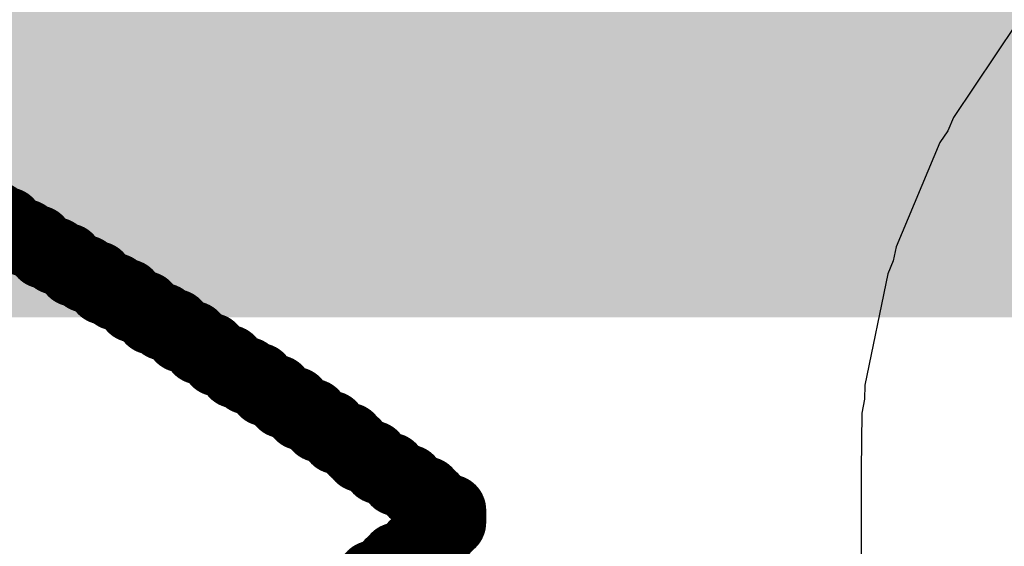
# Model space of a CAD drawing. Header units: inches. Extents: x -0.03 to 9.71, y 0 to 4.44.
# Tile 39 of 118: x 0.3294 to 0.3982, y 0.754 to 0.7908. Entities that reach past the tile are written whole.
import ezdxf

# ---------------------------------------------------------------- set-up
doc = ezdxf.new("R2010")
doc.units = ezdxf.units.IN
doc.header["$MEASUREMENT"] = 0
for name, color, linetype in [('Bottom Solder', 6, 'Continuous'), ('Top Layer', 1, 'Continuous'), ('Top Overlay', 2, 'Continuous')]:
    doc.layers.add(name, color=color, linetype=linetype)

msp = doc.modelspace()

# ---------------------------------------------------------------- hatches: boundary and pattern name
at = {"layer": 'Bottom Solder'}
msp.add_hatch(color=6, dxfattribs=at).paths.add_polyline_path([(0.025136, 0.77), (4.305573, 0.77), (4.305573, 0.976379), (0.025136, 0.976379)])

# ---------------------------------------------------------------- linework, layer by layer
at = {"layer": 'Top Layer'}
for p, q in [((0.399091, 0.790539), (0.394673, 0.783963)), ((0.394673, 0.783963), (0.394291, 0.783047)), ((0.394291, 0.783047), (0.393736, 0.782226)), ((0.393736, 0.782226), (0.390668, 0.774921)), ((0.390668, 0.774921), (0.390469, 0.773949)), ((0.390469, 0.773949), (0.390083, 0.773036)), ((0.390083, 0.773036), (0.388479, 0.765277)), ((0.388479, 0.765277), (0.388472, 0.764285)), ((0.388472, 0.764285), (0.388269, 0.763314)), ((0.388269, 0.763314), (0.38823, 0.759353)), ((0.388239, 0.759302), (0.388229, 0.759252)), ((0.388229, 0.759252), (0.388229, 0.727626)), ((0.38823, 0.759353), (0.388239, 0.759302))]:
    msp.add_line(p, q, dxfattribs=at)
at = {"layer": 'Top Overlay'}
for p, q in [((0.329004, 0.775756), (0.329839, 0.775756)), ((0.329839, 0.775756), (0.329839, 0.775335)), ((0.329839, 0.775335), (0.330678, 0.775335)), ((0.330678, 0.775335), (0.330678, 0.774917)), ((0.330678, 0.774917), (0.331095, 0.774917)), ((0.331095, 0.774917), (0.331095, 0.7745)), ((0.331095, 0.7745), (0.331929, 0.7745)), ((0.331929, 0.7745), (0.331929, 0.774083)), ((0.331929, 0.774083), (0.332768, 0.774083)), ((0.332768, 0.774083), (0.332768, 0.773665)), ((0.332768, 0.773665), (0.333185, 0.773665)), ((0.333185, 0.773665), (0.333185, 0.773244)), ((0.333185, 0.773244), (0.33402, 0.773244)), ((0.33402, 0.773244), (0.33402, 0.772827)), ((0.33402, 0.772827), (0.334859, 0.772827)), ((0.334859, 0.772827), (0.334859, 0.772409)), ((0.334859, 0.772409), (0.335276, 0.772409)), ((0.335276, 0.772409), (0.335276, 0.771992)), ((0.335276, 0.771992), (0.336111, 0.771992)), ((0.336111, 0.771992), (0.336111, 0.771575)), ((0.336111, 0.771575), (0.336949, 0.771575)), ((0.336949, 0.771575), (0.336949, 0.771154)), ((0.336949, 0.771154), (0.337367, 0.771154)), ((0.337367, 0.771154), (0.337367, 0.770736)), ((0.337367, 0.770736), (0.338201, 0.770736)), ((0.338201, 0.770736), (0.338201, 0.770319)), ((0.338201, 0.770319), (0.338622, 0.770319)), ((0.338622, 0.770319), (0.338622, 0.769902)), ((0.338622, 0.769902), (0.339457, 0.769902)), ((0.339457, 0.769902), (0.339457, 0.76948)), ((0.339457, 0.76948), (0.340292, 0.76948)), ((0.340292, 0.76948), (0.340292, 0.769063)), ((0.340292, 0.769063), (0.340713, 0.769063)), ((0.340713, 0.769063), (0.340713, 0.768646)), ((0.340713, 0.768646), (0.341548, 0.768646)), ((0.341548, 0.768646), (0.341548, 0.768228)), ((0.341548, 0.768228), (0.341965, 0.768228)), ((0.341965, 0.768228), (0.341965, 0.767811)), ((0.341965, 0.767811), (0.342803, 0.767811)), ((0.342803, 0.767811), (0.342803, 0.76739)), ((0.342803, 0.76739), (0.343221, 0.76739)), ((0.343221, 0.76739), (0.343221, 0.766972)), ((0.343221, 0.766972), (0.344056, 0.766972)), ((0.344056, 0.766972), (0.344056, 0.766555)), ((0.344056, 0.766555), (0.344477, 0.766555)), ((0.344477, 0.766555), (0.344477, 0.766138)), ((0.344477, 0.766138), (0.345311, 0.766138)), ((0.345311, 0.766138), (0.345311, 0.765717)), ((0.345311, 0.765717), (0.346146, 0.765717)), ((0.346146, 0.765717), (0.346146, 0.765299)), ((0.346146, 0.765299), (0.346567, 0.765299)), ((0.346567, 0.765299), (0.346567, 0.764882)), ((0.346567, 0.764882), (0.347402, 0.764882)), ((0.347402, 0.764882), (0.347402, 0.764465)), ((0.347402, 0.764465), (0.347819, 0.764465)), ((0.347819, 0.764465), (0.347819, 0.764047)), ((0.347819, 0.764047), (0.348658, 0.764047)), ((0.348658, 0.764047), (0.348658, 0.76363)), ((0.348658, 0.76363), (0.349075, 0.76363)), ((0.349075, 0.76363), (0.349075, 0.763209)), ((0.349075, 0.763209), (0.34991, 0.763209)), ((0.34991, 0.763209), (0.34991, 0.762791)), ((0.34991, 0.762791), (0.350331, 0.762791)), ((0.350331, 0.762791), (0.350331, 0.762374)), ((0.350331, 0.762374), (0.351166, 0.762374)), ((0.351166, 0.762374), (0.351166, 0.761957)), ((0.351166, 0.761957), (0.351583, 0.761957)), ((0.351583, 0.761957), (0.351583, 0.761536)), ((0.351583, 0.761536), (0.352422, 0.761536)), ((0.352422, 0.761536), (0.352422, 0.761118)), ((0.352422, 0.761118), (0.352839, 0.761118)), ((0.352839, 0.761118), (0.352839, 0.760701)), ((0.352839, 0.760701), (0.353256, 0.760701)), ((0.353256, 0.760701), (0.353256, 0.760284)), ((0.353256, 0.760284), (0.354095, 0.760284)), ((0.354095, 0.760284), (0.354095, 0.759866)), ((0.354095, 0.759866), (0.354512, 0.759866)), ((0.354512, 0.759866), (0.354512, 0.759445)), ((0.354512, 0.759445), (0.355347, 0.759445)), ((0.355347, 0.759445), (0.355347, 0.759028)), ((0.355347, 0.759028), (0.355764, 0.759028)), ((0.355764, 0.759028), (0.355764, 0.75861)), ((0.355764, 0.75861), (0.356603, 0.75861)), ((0.356603, 0.75861), (0.356603, 0.758193)), ((0.356603, 0.758193), (0.35702, 0.758193)), ((0.35702, 0.758193), (0.35702, 0.757776)), ((0.35702, 0.757776), (0.357855, 0.757776)), ((0.357855, 0.757776), (0.357855, 0.757354)), ((0.357855, 0.757354), (0.358276, 0.757354)), ((0.358276, 0.757354), (0.358276, 0.756937)), ((0.358276, 0.756937), (0.358693, 0.756937)), ((0.358693, 0.756937), (0.358693, 0.75652)), ((0.358693, 0.75652), (0.359528, 0.75652)), ((0.359528, 0.75652), (0.359528, 0.755681)), ((0.359528, 0.755681), (0.359111, 0.755681)), ((0.359111, 0.755681), (0.359111, 0.755264)), ((0.358693, 0.754846), (0.357855, 0.754846)), ((0.357855, 0.754846), (0.357855, 0.754429)), ((0.359111, 0.755264), (0.358693, 0.755264)), ((0.358693, 0.755264), (0.358693, 0.754846)), ((0.357855, 0.754429), (0.357437, 0.754429)), ((0.357437, 0.754429), (0.357437, 0.754012)), ((0.357437, 0.754012), (0.35702, 0.754012)), ((0.35702, 0.754012), (0.35702, 0.753591))]:
    msp.add_line(p, q, dxfattribs=at)
at = {"layer": 'Top Overlay', "const_width": 0.005}
for points in [[(0.326914, 0.777008), (0.327748, 0.777008)], [(0.327748, 0.776591), (0.327748, 0.777008)], [(0.327748, 0.776591), (0.328583, 0.776591)], [(0.328583, 0.776173), (0.328583, 0.776591)], [(0.328583, 0.776173), (0.329004, 0.776173)], [(0.329004, 0.775756), (0.329004, 0.776173)], [(0.329004, 0.775756), (0.329839, 0.775756)], [(0.329839, 0.775335), (0.329839, 0.775756)], [(0.329839, 0.775335), (0.330678, 0.775335)], [(0.330678, 0.774917), (0.330678, 0.775335)], [(0.330678, 0.774917), (0.331095, 0.774917)], [(0.331095, 0.7745), (0.331095, 0.774917)], [(0.331095, 0.7745), (0.331929, 0.7745)], [(0.331929, 0.774083), (0.331929, 0.7745)], [(0.331929, 0.774083), (0.332768, 0.774083)], [(0.332768, 0.773665), (0.332768, 0.774083)], [(0.332768, 0.773665), (0.333185, 0.773665)], [(0.333185, 0.773244), (0.333185, 0.773665)], [(0.333185, 0.773244), (0.33402, 0.773244)], [(0.33402, 0.772827), (0.33402, 0.773244)], [(0.33402, 0.772827), (0.334859, 0.772827)], [(0.334859, 0.772409), (0.334859, 0.772827)], [(0.334859, 0.772409), (0.335276, 0.772409)], [(0.335276, 0.771992), (0.335276, 0.772409)], [(0.335276, 0.771992), (0.336111, 0.771992)], [(0.336111, 0.771575), (0.336111, 0.771992)], [(0.336111, 0.771575), (0.336949, 0.771575)], [(0.336949, 0.771154), (0.336949, 0.771575)], [(0.336949, 0.771154), (0.337367, 0.771154)], [(0.337367, 0.770736), (0.337367, 0.771154)], [(0.337367, 0.770736), (0.338201, 0.770736)], [(0.338201, 0.770319), (0.338201, 0.770736)], [(0.338201, 0.770319), (0.338622, 0.770319)], [(0.338622, 0.769902), (0.338622, 0.770319)], [(0.338622, 0.769902), (0.339457, 0.769902)], [(0.339457, 0.76948), (0.339457, 0.769902)], [(0.339457, 0.76948), (0.340292, 0.76948)], [(0.340292, 0.769063), (0.340292, 0.76948)], [(0.340292, 0.769063), (0.340713, 0.769063)], [(0.340713, 0.768646), (0.340713, 0.769063)], [(0.340713, 0.768646), (0.341548, 0.768646)], [(0.341548, 0.768228), (0.341548, 0.768646)], [(0.341548, 0.768228), (0.341965, 0.768228)], [(0.341965, 0.767811), (0.341965, 0.768228)], [(0.341965, 0.767811), (0.342803, 0.767811)], [(0.342803, 0.76739), (0.342803, 0.767811)], [(0.342803, 0.76739), (0.343221, 0.76739)], [(0.343221, 0.766972), (0.343221, 0.76739)], [(0.343221, 0.766972), (0.344056, 0.766972)], [(0.344056, 0.766555), (0.344056, 0.766972)], [(0.344056, 0.766555), (0.344477, 0.766555)], [(0.344477, 0.766138), (0.344477, 0.766555)], [(0.344477, 0.766138), (0.345311, 0.766138)], [(0.345311, 0.765717), (0.345311, 0.766138)], [(0.345311, 0.765717), (0.346146, 0.765717)], [(0.346146, 0.765299), (0.346146, 0.765717)], [(0.346146, 0.765299), (0.346567, 0.765299)], [(0.346567, 0.764882), (0.346567, 0.765299)], [(0.346567, 0.764882), (0.347402, 0.764882)], [(0.347402, 0.764465), (0.347402, 0.764882)], [(0.347402, 0.764465), (0.347819, 0.764465)], [(0.347819, 0.764047), (0.347819, 0.764465)], [(0.347819, 0.764047), (0.348658, 0.764047)], [(0.348658, 0.76363), (0.348658, 0.764047)], [(0.348658, 0.76363), (0.349075, 0.76363)], [(0.349075, 0.763209), (0.349075, 0.76363)], [(0.349075, 0.763209), (0.34991, 0.763209)], [(0.34991, 0.762791), (0.34991, 0.763209)], [(0.34991, 0.762791), (0.350331, 0.762791)], [(0.350331, 0.762374), (0.350331, 0.762791)], [(0.350331, 0.762374), (0.351166, 0.762374)], [(0.351166, 0.761957), (0.351166, 0.762374)], [(0.351166, 0.761957), (0.351583, 0.761957)], [(0.351583, 0.761536), (0.351583, 0.761957)], [(0.351583, 0.761536), (0.352422, 0.761536)], [(0.352422, 0.761118), (0.352422, 0.761536)], [(0.352422, 0.761118), (0.352839, 0.761118)], [(0.352839, 0.760701), (0.352839, 0.761118)], [(0.352839, 0.760701), (0.353256, 0.760701)], [(0.353256, 0.760284), (0.353256, 0.760701)], [(0.353256, 0.760284), (0.354095, 0.760284)], [(0.354095, 0.759866), (0.354095, 0.760284)], [(0.354095, 0.759866), (0.354512, 0.759866)], [(0.354512, 0.759445), (0.354512, 0.759866)], [(0.354512, 0.759445), (0.355347, 0.759445)], [(0.355347, 0.759028), (0.355347, 0.759445)], [(0.355347, 0.759028), (0.355764, 0.759028)], [(0.355764, 0.75861), (0.355764, 0.759028)], [(0.355764, 0.75861), (0.356603, 0.75861)], [(0.356603, 0.758193), (0.356603, 0.75861)], [(0.356603, 0.758193), (0.35702, 0.758193)], [(0.35702, 0.757776), (0.35702, 0.758193)], [(0.35702, 0.757776), (0.357855, 0.757776)], [(0.357855, 0.757354), (0.357855, 0.757776)], [(0.357855, 0.757354), (0.358276, 0.757354)], [(0.358276, 0.756937), (0.358276, 0.757354)], [(0.358276, 0.756937), (0.358693, 0.756937)], [(0.358693, 0.75652), (0.358693, 0.756937)], [(0.358693, 0.75652), (0.359528, 0.75652)], [(0.359528, 0.756102), (0.359528, 0.75652)], [(0.359528, 0.755681), (0.359528, 0.756102)], [(0.358693, 0.754846), (0.358693, 0.755264)], [(0.358693, 0.755264), (0.359111, 0.755264)], [(0.359111, 0.755264), (0.359111, 0.755681)], [(0.359111, 0.755681), (0.359528, 0.755681)], [(0.357437, 0.754012), (0.357437, 0.754429)], [(0.357437, 0.754429), (0.357855, 0.754429)], [(0.357855, 0.754429), (0.357855, 0.754846)], [(0.357855, 0.754846), (0.358693, 0.754846)], [(0.35702, 0.754012), (0.357437, 0.754012)], [(0.35702, 0.753591), (0.35702, 0.754012)], [(0.355764, 0.753173), (0.356603, 0.753173)], [(0.355764, 0.752756), (0.355764, 0.753173)], [(0.356603, 0.753173), (0.356603, 0.753591)], [(0.356603, 0.753591), (0.35702, 0.753591)], [(0.35493, 0.752339), (0.355347, 0.752339)], [(0.35493, 0.751917), (0.35493, 0.752339)], [(0.355347, 0.752339), (0.355347, 0.752756)], [(0.355347, 0.752756), (0.355764, 0.752756)], [(0.354095, 0.751917), (0.35493, 0.751917)], [(0.354095, 0.7515), (0.354095, 0.751917)]]:
    msp.add_lwpolyline(points, dxfattribs=at)
at = {"layer": 'Top Overlay', "const_width": 0.0025}
for points in [[(0.326498, 0.777008, 1), (0.328998, 0.777008, 1)], [(0.326498, 0.777008, 1), (0.328998, 0.777008, 1)], [(0.326498, 0.776591, 1), (0.328998, 0.776591, 1)], [(0.326498, 0.776591, 1), (0.328998, 0.776591, 1)], [(0.327333, 0.776591, 1), (0.329833, 0.776591, 1)], [(0.327333, 0.776591, 1), (0.329833, 0.776591, 1)], [(0.327333, 0.776173, 1), (0.329833, 0.776173, 1)], [(0.327333, 0.776173, 1), (0.329833, 0.776173, 1)], [(0.327754, 0.776173, 1), (0.330254, 0.776173, 1)], [(0.327754, 0.776173, 1), (0.330254, 0.776173, 1)], [(0.327754, 0.775756, 1), (0.330254, 0.775756, 1)], [(0.327754, 0.775756, 1), (0.330254, 0.775756, 1)], [(0.328589, 0.775756, 1), (0.331089, 0.775756, 1)], [(0.328589, 0.775756, 1), (0.331089, 0.775756, 1)], [(0.328589, 0.775335, 1), (0.331089, 0.775335, 1)], [(0.328589, 0.775335, 1), (0.331089, 0.775335, 1)], [(0.329427, 0.775335, 1), (0.331927, 0.775335, 1)], [(0.329427, 0.775335, 1), (0.331927, 0.775335, 1)], [(0.329427, 0.774917, 1), (0.331927, 0.774917, 1)], [(0.329427, 0.774917, 1), (0.331927, 0.774917, 1)], [(0.329845, 0.774917, 1), (0.332345, 0.774917, 1)], [(0.329845, 0.774917, 1), (0.332345, 0.774917, 1)], [(0.329845, 0.7745, 1), (0.332345, 0.7745, 1)], [(0.329845, 0.7745, 1), (0.332345, 0.7745, 1)], [(0.33068, 0.7745, 1), (0.33318, 0.7745, 1)], [(0.33068, 0.7745, 1), (0.33318, 0.7745, 1)], [(0.33068, 0.774083, 1), (0.33318, 0.774083, 1)], [(0.33068, 0.774083, 1), (0.33318, 0.774083, 1)], [(0.331518, 0.774083, 1), (0.334018, 0.774083, 1)], [(0.331518, 0.774083, 1), (0.334018, 0.774083, 1)], [(0.331518, 0.773665, 1), (0.334018, 0.773665, 1)], [(0.331518, 0.773665, 1), (0.334018, 0.773665, 1)], [(0.331935, 0.773665, 1), (0.334435, 0.773665, 1)], [(0.331935, 0.773665, 1), (0.334435, 0.773665, 1)], [(0.331935, 0.773244, 1), (0.334435, 0.773244, 1)], [(0.331935, 0.773244, 1), (0.334435, 0.773244, 1)], [(0.33277, 0.773244, 1), (0.33527, 0.773244, 1)], [(0.33277, 0.773244, 1), (0.33527, 0.773244, 1)], [(0.33277, 0.772827, 1), (0.33527, 0.772827, 1)], [(0.33277, 0.772827, 1), (0.33527, 0.772827, 1)], [(0.333609, 0.772827, 1), (0.336109, 0.772827, 1)], [(0.333609, 0.772827, 1), (0.336109, 0.772827, 1)], [(0.333609, 0.772409, 1), (0.336109, 0.772409, 1)], [(0.333609, 0.772409, 1), (0.336109, 0.772409, 1)], [(0.334026, 0.772409, 1), (0.336526, 0.772409, 1)], [(0.334026, 0.772409, 1), (0.336526, 0.772409, 1)], [(0.334026, 0.771992, 1), (0.336526, 0.771992, 1)], [(0.334026, 0.771992, 1), (0.336526, 0.771992, 1)], [(0.334861, 0.771992, 1), (0.337361, 0.771992, 1)], [(0.334861, 0.771992, 1), (0.337361, 0.771992, 1)], [(0.334861, 0.771575, 1), (0.337361, 0.771575, 1)], [(0.334861, 0.771575, 1), (0.337361, 0.771575, 1)], [(0.335699, 0.771575, 1), (0.338199, 0.771575, 1)], [(0.335699, 0.771575, 1), (0.338199, 0.771575, 1)], [(0.335699, 0.771154, 1), (0.338199, 0.771154, 1)], [(0.335699, 0.771154, 1), (0.338199, 0.771154, 1)], [(0.336116, 0.771154, 1), (0.338616, 0.771154, 1)], [(0.336116, 0.771154, 1), (0.338616, 0.771154, 1)], [(0.336116, 0.770736, 1), (0.338616, 0.770736, 1)], [(0.336116, 0.770736, 1), (0.338616, 0.770736, 1)], [(0.336951, 0.770736, 1), (0.339451, 0.770736, 1)], [(0.336951, 0.770736, 1), (0.339451, 0.770736, 1)], [(0.336951, 0.770319, 1), (0.339451, 0.770319, 1)], [(0.336951, 0.770319, 1), (0.339451, 0.770319, 1)], [(0.337372, 0.770319, 1), (0.339872, 0.770319, 1)], [(0.337372, 0.770319, 1), (0.339872, 0.770319, 1)], [(0.337372, 0.769902, 1), (0.339872, 0.769902, 1)], [(0.337372, 0.769902, 1), (0.339872, 0.769902, 1)], [(0.338207, 0.769902, 1), (0.340707, 0.769902, 1)], [(0.338207, 0.769902, 1), (0.340707, 0.769902, 1)], [(0.338207, 0.76948, 1), (0.340707, 0.76948, 1)], [(0.338207, 0.76948, 1), (0.340707, 0.76948, 1)], [(0.339042, 0.76948, 1), (0.341542, 0.76948, 1)], [(0.339042, 0.76948, 1), (0.341542, 0.76948, 1)], [(0.339042, 0.769063, 1), (0.341542, 0.769063, 1)], [(0.339042, 0.769063, 1), (0.341542, 0.769063, 1)], [(0.339463, 0.769063, 1), (0.341963, 0.769063, 1)], [(0.339463, 0.769063, 1), (0.341963, 0.769063, 1)], [(0.339463, 0.768646, 1), (0.341963, 0.768646, 1)], [(0.339463, 0.768646, 1), (0.341963, 0.768646, 1)], [(0.340298, 0.768646, 1), (0.342798, 0.768646, 1)], [(0.340298, 0.768646, 1), (0.342798, 0.768646, 1)], [(0.340298, 0.768228, 1), (0.342798, 0.768228, 1)], [(0.340298, 0.768228, 1), (0.342798, 0.768228, 1)], [(0.340715, 0.768228, 1), (0.343215, 0.768228, 1)], [(0.340715, 0.768228, 1), (0.343215, 0.768228, 1)], [(0.340715, 0.767811, 1), (0.343215, 0.767811, 1)], [(0.340715, 0.767811, 1), (0.343215, 0.767811, 1)], [(0.341554, 0.767811, 1), (0.344054, 0.767811, 1)], [(0.341554, 0.767811, 1), (0.344054, 0.767811, 1)], [(0.341554, 0.76739, 1), (0.344054, 0.76739, 1)], [(0.341554, 0.76739, 1), (0.344054, 0.76739, 1)], [(0.341971, 0.76739, 1), (0.344471, 0.76739, 1)], [(0.341971, 0.76739, 1), (0.344471, 0.76739, 1)], [(0.341971, 0.766972, 1), (0.344471, 0.766972, 1)], [(0.341971, 0.766972, 1), (0.344471, 0.766972, 1)], [(0.342805, 0.766972, 1), (0.345305, 0.766972, 1)], [(0.342805, 0.766972, 1), (0.345305, 0.766972, 1)], [(0.342805, 0.766555, 1), (0.345305, 0.766555, 1)], [(0.342805, 0.766555, 1), (0.345305, 0.766555, 1)], [(0.343227, 0.766555, 1), (0.345727, 0.766555, 1)], [(0.343227, 0.766555, 1), (0.345727, 0.766555, 1)], [(0.343227, 0.766138, 1), (0.345727, 0.766138, 1)], [(0.343227, 0.766138, 1), (0.345727, 0.766138, 1)], [(0.344061, 0.766138, 1), (0.346561, 0.766138, 1)], [(0.344061, 0.766138, 1), (0.346561, 0.766138, 1)], [(0.344061, 0.765717, 1), (0.346561, 0.765717, 1)], [(0.344061, 0.765717, 1), (0.346561, 0.765717, 1)], [(0.344896, 0.765717, 1), (0.347396, 0.765717, 1)], [(0.344896, 0.765717, 1), (0.347396, 0.765717, 1)], [(0.344896, 0.765299, 1), (0.347396, 0.765299, 1)], [(0.344896, 0.765299, 1), (0.347396, 0.765299, 1)], [(0.345317, 0.765299, 1), (0.347817, 0.765299, 1)], [(0.345317, 0.765299, 1), (0.347817, 0.765299, 1)], [(0.345317, 0.764882, 1), (0.347817, 0.764882, 1)], [(0.345317, 0.764882, 1), (0.347817, 0.764882, 1)], [(0.346152, 0.764882, 1), (0.348652, 0.764882, 1)], [(0.346152, 0.764882, 1), (0.348652, 0.764882, 1)], [(0.346152, 0.764465, 1), (0.348652, 0.764465, 1)], [(0.346152, 0.764465, 1), (0.348652, 0.764465, 1)], [(0.346569, 0.764465, 1), (0.349069, 0.764465, 1)], [(0.346569, 0.764465, 1), (0.349069, 0.764465, 1)], [(0.346569, 0.764047, 1), (0.349069, 0.764047, 1)], [(0.346569, 0.764047, 1), (0.349069, 0.764047, 1)], [(0.347408, 0.764047, 1), (0.349908, 0.764047, 1)], [(0.347408, 0.764047, 1), (0.349908, 0.764047, 1)], [(0.347408, 0.76363, 1), (0.349908, 0.76363, 1)], [(0.347408, 0.76363, 1), (0.349908, 0.76363, 1)], [(0.347825, 0.76363, 1), (0.350325, 0.76363, 1)], [(0.347825, 0.76363, 1), (0.350325, 0.76363, 1)], [(0.347825, 0.763209, 1), (0.350325, 0.763209, 1)], [(0.347825, 0.763209, 1), (0.350325, 0.763209, 1)], [(0.34866, 0.763209, 1), (0.35116, 0.763209, 1)], [(0.34866, 0.763209, 1), (0.35116, 0.763209, 1)], [(0.34866, 0.762791, 1), (0.35116, 0.762791, 1)], [(0.34866, 0.762791, 1), (0.35116, 0.762791, 1)], [(0.349081, 0.762791, 1), (0.351581, 0.762791, 1)], [(0.349081, 0.762791, 1), (0.351581, 0.762791, 1)], [(0.349081, 0.762374, 1), (0.351581, 0.762374, 1)], [(0.349081, 0.762374, 1), (0.351581, 0.762374, 1)], [(0.349916, 0.762374, 1), (0.352416, 0.762374, 1)], [(0.349916, 0.762374, 1), (0.352416, 0.762374, 1)], [(0.349916, 0.761957, 1), (0.352416, 0.761957, 1)], [(0.349916, 0.761957, 1), (0.352416, 0.761957, 1)], [(0.350333, 0.761957, 1), (0.352833, 0.761957, 1)], [(0.350333, 0.761957, 1), (0.352833, 0.761957, 1)], [(0.350333, 0.761536, 1), (0.352833, 0.761536, 1)], [(0.350333, 0.761536, 1), (0.352833, 0.761536, 1)], [(0.351172, 0.761536, 1), (0.353672, 0.761536, 1)], [(0.351172, 0.761536, 1), (0.353672, 0.761536, 1)], [(0.351172, 0.761118, 1), (0.353672, 0.761118, 1)], [(0.351172, 0.761118, 1), (0.353672, 0.761118, 1)], [(0.351589, 0.761118, 1), (0.354089, 0.761118, 1)], [(0.351589, 0.761118, 1), (0.354089, 0.761118, 1)], [(0.351589, 0.760701, 1), (0.354089, 0.760701, 1)], [(0.351589, 0.760701, 1), (0.354089, 0.760701, 1)], [(0.352006, 0.760701, 1), (0.354506, 0.760701, 1)], [(0.352006, 0.760701, 1), (0.354506, 0.760701, 1)], [(0.352006, 0.760284, 1), (0.354506, 0.760284, 1)], [(0.352006, 0.760284, 1), (0.354506, 0.760284, 1)], [(0.352845, 0.760284, 1), (0.355345, 0.760284, 1)], [(0.352845, 0.760284, 1), (0.355345, 0.760284, 1)], [(0.352845, 0.759866, 1), (0.355345, 0.759866, 1)], [(0.352845, 0.759866, 1), (0.355345, 0.759866, 1)], [(0.353262, 0.759866, 1), (0.355762, 0.759866, 1)], [(0.353262, 0.759866, 1), (0.355762, 0.759866, 1)], [(0.353262, 0.759445, 1), (0.355762, 0.759445, 1)], [(0.353262, 0.759445, 1), (0.355762, 0.759445, 1)], [(0.354097, 0.759445, 1), (0.356597, 0.759445, 1)], [(0.354097, 0.759445, 1), (0.356597, 0.759445, 1)], [(0.354097, 0.759028, 1), (0.356597, 0.759028, 1)], [(0.354097, 0.759028, 1), (0.356597, 0.759028, 1)], [(0.354514, 0.759028, 1), (0.357014, 0.759028, 1)], [(0.354514, 0.759028, 1), (0.357014, 0.759028, 1)], [(0.354514, 0.75861, 1), (0.357014, 0.75861, 1)], [(0.354514, 0.75861, 1), (0.357014, 0.75861, 1)], [(0.355353, 0.75861, 1), (0.357853, 0.75861, 1)], [(0.355353, 0.75861, 1), (0.357853, 0.75861, 1)], [(0.355353, 0.758193, 1), (0.357853, 0.758193, 1)], [(0.355353, 0.758193, 1), (0.357853, 0.758193, 1)], [(0.35577, 0.758193, 1), (0.35827, 0.758193, 1)], [(0.35577, 0.758193, 1), (0.35827, 0.758193, 1)], [(0.35577, 0.757776, 1), (0.35827, 0.757776, 1)], [(0.35577, 0.757776, 1), (0.35827, 0.757776, 1)], [(0.356605, 0.757776, 1), (0.359105, 0.757776, 1)], [(0.356605, 0.757776, 1), (0.359105, 0.757776, 1)], [(0.356605, 0.757354, 1), (0.359105, 0.757354, 1)], [(0.356605, 0.757354, 1), (0.359105, 0.757354, 1)], [(0.357026, 0.757354, 1), (0.359526, 0.757354, 1)], [(0.357026, 0.757354, 1), (0.359526, 0.757354, 1)], [(0.357026, 0.756937, 1), (0.359526, 0.756937, 1)], [(0.357026, 0.756937, 1), (0.359526, 0.756937, 1)], [(0.357443, 0.756937, 1), (0.359943, 0.756937, 1)], [(0.357443, 0.756937, 1), (0.359943, 0.756937, 1)], [(0.357443, 0.75652, 1), (0.359943, 0.75652, 1)], [(0.357443, 0.75652, 1), (0.359943, 0.75652, 1)], [(0.358278, 0.75652, 1), (0.360778, 0.75652, 1)], [(0.358278, 0.75652, 1), (0.360778, 0.75652, 1)], [(0.358278, 0.756102, 1), (0.360778, 0.756102, 1)], [(0.358278, 0.756102, 1), (0.360778, 0.756102, 1)], [(0.357443, 0.755264, 1), (0.359943, 0.755264, 1)], [(0.357443, 0.755264, 1), (0.359943, 0.755264, 1)], [(0.357861, 0.755681, 1), (0.360361, 0.755681, 1)], [(0.357861, 0.755681, 1), (0.360361, 0.755681, 1)], [(0.357861, 0.755264, 1), (0.360361, 0.755264, 1)], [(0.357861, 0.755264, 1), (0.360361, 0.755264, 1)], [(0.358278, 0.755681, 1), (0.360778, 0.755681, 1)], [(0.358278, 0.755681, 1), (0.360778, 0.755681, 1)], [(0.356187, 0.754429, 1), (0.358687, 0.754429, 1)], [(0.356187, 0.754429, 1), (0.358687, 0.754429, 1)], [(0.356605, 0.754846, 1), (0.359105, 0.754846, 1)], [(0.356605, 0.754846, 1), (0.359105, 0.754846, 1)], [(0.356605, 0.754429, 1), (0.359105, 0.754429, 1)], [(0.356605, 0.754429, 1), (0.359105, 0.754429, 1)], [(0.357443, 0.754846, 1), (0.359943, 0.754846, 1)], [(0.357443, 0.754846, 1), (0.359943, 0.754846, 1)], [(0.35577, 0.754012, 1), (0.35827, 0.754012, 1)], [(0.35577, 0.754012, 1), (0.35827, 0.754012, 1)], [(0.356187, 0.754012, 1), (0.358687, 0.754012, 1)], [(0.356187, 0.754012, 1), (0.358687, 0.754012, 1)], [(0.354514, 0.753173, 1), (0.357014, 0.753173, 1)], [(0.354514, 0.753173, 1), (0.357014, 0.753173, 1)], [(0.355353, 0.753591, 1), (0.357853, 0.753591, 1)], [(0.355353, 0.753591, 1), (0.357853, 0.753591, 1)], [(0.355353, 0.753173, 1), (0.357853, 0.753173, 1)], [(0.355353, 0.753173, 1), (0.357853, 0.753173, 1)], [(0.35577, 0.753591, 1), (0.35827, 0.753591, 1)], [(0.35577, 0.753591, 1), (0.35827, 0.753591, 1)], [(0.353679, 0.752339, 1), (0.356179, 0.752339, 1)], [(0.353679, 0.752339, 1), (0.356179, 0.752339, 1)], [(0.354097, 0.752756, 1), (0.356597, 0.752756, 1)], [(0.354097, 0.752756, 1), (0.356597, 0.752756, 1)], [(0.354097, 0.752339, 1), (0.356597, 0.752339, 1)], [(0.354097, 0.752339, 1), (0.356597, 0.752339, 1)], [(0.354514, 0.752756, 1), (0.357014, 0.752756, 1)], [(0.354514, 0.752756, 1), (0.357014, 0.752756, 1)], [(0.352845, 0.751917, 1), (0.355345, 0.751917, 1)], [(0.352845, 0.751917, 1), (0.355345, 0.751917, 1)], [(0.353679, 0.751917, 1), (0.356179, 0.751917, 1)], [(0.353679, 0.751917, 1), (0.356179, 0.751917, 1)]]:
    msp.add_lwpolyline(points, format="xyb", close=True, dxfattribs=at)

doc.saveas('drawing.dxf')
